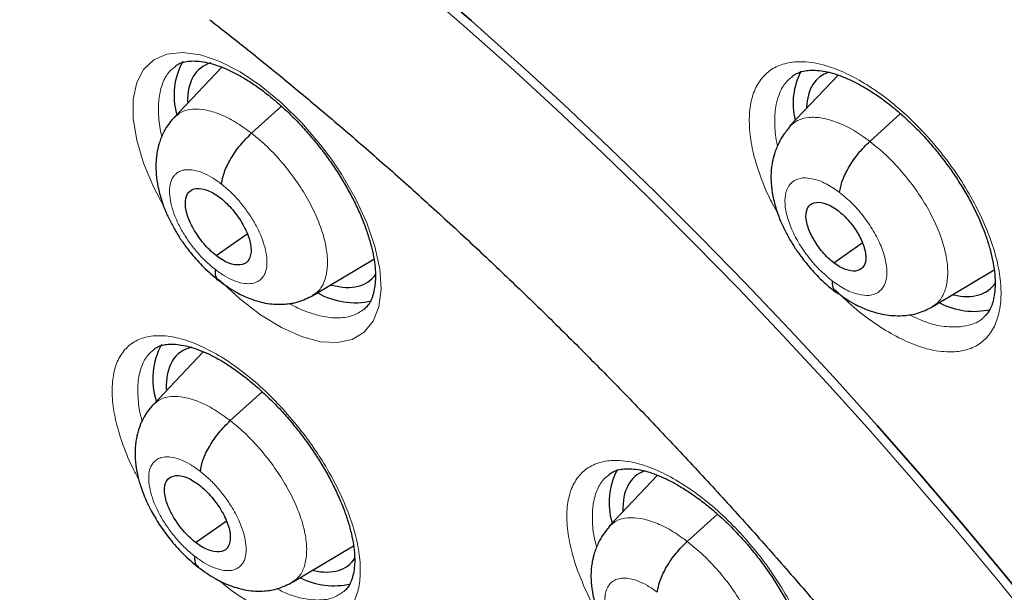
# Model space of a CAD drawing. Header units: millimetres. Extents: x 8 to 2236, y 12 to 2208.
# Tile 135 of 165: x 2037.29 to 2048.15, y 867.05 to 873.37. Entities that reach past the tile are written whole.
import ezdxf

# ---------------------------------------------------------------- set-up
doc = ezdxf.new("R2010")
doc.units = ezdxf.units.MM

msp = doc.modelspace()

# ---------------------------------------------------------------- linework, layer by layer
at = {"color": 7, "linetype": 'Continuous', "lineweight": 30}
for p, q in [((2039.516, 872.849), (2038.99, 872.293)), ((2046.318, 872.761), (2045.783, 872.196)), ((2039.845, 872.12), (2040.174, 872.418)), ((2046.668, 872.03), (2047.006, 872.336)), ((2039.453, 870.769), (2039.795, 871.007)), ((2046.27, 870.69), (2046.584, 870.908)), ((2040.521, 870.328), (2041.194, 870.73)), ((2047.357, 870.202), (2048.04, 870.61)), ((2039.312, 869.707), (2038.758, 869.122)), ((2039.61, 868.946), (2039.962, 869.265)), ((2044.324, 868.343), (2043.791, 867.78)), ((2044.653, 867.613), (2044.986, 867.914)), ((2039.226, 867.602), (2039.564, 867.837)), ((2040.295, 867.161), (2040.971, 867.565))]:
    msp.add_line(p, q, dxfattribs=at)
at = {"color": 7, "linetype": 'Continuous', "lineweight": 30, "flags": 128}
for points in [[(2037.093, 877.267), (2037.609, 876.937), (2038.126, 876.592), (2038.645, 876.233), (2039.164, 875.861), (2039.683, 875.476), (2040.202, 875.078), (2040.721, 874.667), (2041.238, 874.245), (2041.754, 873.81), (2042.269, 873.364), (2042.781, 872.906), (2043.29, 872.438), (2043.797, 871.96), (2044.3, 871.471), (2044.799, 870.973), (2045.294, 870.466), (2045.784, 869.949), (2046.27, 869.425), (2046.749, 868.892), (2047.223, 868.352), (2047.691, 867.804), (2048.152, 867.25), (2048.607, 866.69)], [(2048.607, 866.69), (2048.152, 867.25), (2047.691, 867.804), (2047.223, 868.352), (2046.749, 868.892), (2046.27, 869.425), (2045.784, 869.949), (2045.294, 870.466), (2044.799, 870.973), (2044.3, 871.471), (2043.797, 871.96), (2043.29, 872.438), (2042.781, 872.906), (2042.269, 873.364), (2041.754, 873.81), (2041.238, 874.245), (2040.721, 874.667), (2040.202, 875.078), (2039.683, 875.476), (2039.164, 875.861), (2038.645, 876.233), (2038.126, 876.592), (2037.609, 876.937), (2037.093, 877.267)]]:
    msp.add_lwpolyline(points, dxfattribs=at)
at = {"color": 252, "linetype": 'Continuous', "lineweight": 0, "flags": 128}
for points in [[(2037.018, 877.206), (2037.534, 876.875), (2038.051, 876.53), (2038.569, 876.171), (2039.088, 875.799), (2039.607, 875.414), (2040.126, 875.016), (2040.645, 874.606), (2041.163, 874.183), (2041.679, 873.748), (2042.193, 873.302), (2042.705, 872.845), (2043.215, 872.377), (2043.721, 871.898), (2044.224, 871.41), (2044.723, 870.911), (2045.218, 870.404), (2045.709, 869.888), (2046.194, 869.363), (2046.674, 868.83), (2047.148, 868.29), (2047.615, 867.743), (2048.076, 867.189), (2048.531, 866.629)], [(2038.875, 871.311), (2038.765, 871.521), (2038.653, 871.788), (2038.577, 872.044), (2038.539, 872.282), (2038.539, 872.495), (2038.578, 872.678), (2038.654, 872.824), (2038.767, 872.93), (2038.911, 872.993), (2039.084, 873.011), (2039.28, 872.984), (2039.494, 872.911), (2039.719, 872.796), (2039.949, 872.642), (2040.179, 872.453), (2040.4, 872.234), (2040.607, 871.992), (2040.727, 871.832), (2040.837, 871.667), (2040.992, 871.398), (2041.117, 871.129), (2041.206, 870.868), (2041.259, 870.622), (2041.274, 870.399), (2041.249, 870.204), (2041.187, 870.044), (2041.087, 869.922), (2040.955, 869.843), (2040.792, 869.808), (2040.604, 869.818), (2040.396, 869.874), (2040.175, 869.973), (2039.945, 870.113), (2039.715, 870.29), (2039.49, 870.498), (2039.49, 870.498)]]:
    msp.add_lwpolyline(points, dxfattribs=at)
at = {"color": 7, "linetype": 'Continuous', "lineweight": 30}
for centre, radius, start, end in [((2039.76, 872.538), 0.771, 151.0163, 195.5499), ((2046.598, 872.447), 0.777, 152.4516, 193.6691), ((2040.988, 871.089), 0.841, 240.5643, 282.2872), ((2047.816, 870.959), 0.806, 242.2376, 283.2511), ((2039.545, 869.406), 0.791, 151.34, 197.5695), ((2044.566, 868.042), 0.776, 151.8549, 196.6222), ((2040.752, 867.933), 0.81, 242.8872, 283.2871)]:
    msp.add_arc(centre, radius, start, end, dxfattribs=at)
for centre, major_axis, ratio, start_param, end_param in [((2040.216, 871.665), (-0.936, 1.172), 0.457639, 6.098291, 6.810677), ((2047.049, 871.566), (-0.938, 1.172), 0.459047, 6.108622, 6.765212), ((2040.216, 871.665), (-0.936, 1.172), 0.457639, 2.58575, 3.277574), ((2047.049, 871.566), (-0.938, 1.172), 0.459047, 2.617795, 3.290835), ((2039.981, 868.521), (-0.935, 1.171), 0.457639, 6.061252, 6.840524), ((2045.022, 867.167), (-0.937, 1.17), 0.45834, 6.12575, 6.830477), ((2039.981, 868.521), (-0.935, 1.171), 0.457639, 2.624978, 3.296401)]:
    msp.add_ellipse(centre, major_axis=major_axis, ratio=ratio, start_param=start_param, end_param=end_param, dxfattribs=at)
for points, knots in [([(2076.994, 829.069), (2077.07, 829.129), (2077.221, 829.246), (2077.423, 829.413), (2077.603, 829.567), (2077.76, 829.705), (2077.906, 829.839), (2078.039, 829.965), (2078.159, 830.081), (2078.269, 830.191), (2078.38, 830.305), (2078.497, 830.428), (2078.612, 830.554), (2078.719, 830.674), (2078.817, 830.785), (2078.904, 830.889), (2079.005, 831.01), (2079.118, 831.15), (2079.245, 831.313), (2079.367, 831.477), (2079.489, 831.645), (2079.61, 831.819), (2079.729, 831.996), (2079.845, 832.176), (2079.958, 832.358), (2080.067, 832.543), (2080.178, 832.735), (2080.292, 832.944), (2080.414, 833.177), (2080.543, 833.436), (2080.688, 833.747), (2080.84, 834.097), (2080.991, 834.474), (2081.124, 834.835), (2081.239, 835.175), (2081.338, 835.489), (2081.405, 835.716), (2081.447, 835.87), (2081.475, 835.97), (2081.507, 836.09), (2081.543, 836.232), (2081.628, 836.577), (2081.746, 837.114), (2081.857, 837.747), (2081.933, 838.27), (2081.984, 838.683), (2082.026, 839.087), (2082.06, 839.48), (2082.085, 839.859), (2082.104, 840.214), (2082.116, 840.537), (2082.124, 840.826), (2082.127, 841.078), (2082.129, 841.293), (2082.128, 841.471), (2082.127, 841.599), (2082.126, 841.684), (2082.126, 841.743), (2082.125, 841.812), (2082.123, 841.905), (2082.12, 842.029), (2082.116, 842.183), (2082.11, 842.361), (2082.099, 842.637), (2082.08, 843.013), (2082.047, 843.5), (2082.004, 844.027), (2081.948, 844.592), (2081.878, 845.187), (2081.782, 845.908), (2081.653, 846.736), (2081.485, 847.664), (2081.307, 848.538), (2081.124, 849.358), (2080.938, 850.123), (2080.746, 850.865), (2080.548, 851.583), (2080.343, 852.286), (2080.089, 853.114), (2079.773, 854.087), (2079.379, 855.22), (2078.945, 856.39), (2078.47, 857.597), (2077.991, 858.75), (2077.514, 859.841), (2077.048, 860.867), (2076.554, 861.909), (2076.04, 862.955), (2075.467, 864.079), (2074.839, 865.266), (2074.154, 866.509), (2073.467, 867.711), (2072.78, 868.87), (2072.144, 869.911), (2071.561, 870.838), (2071.033, 871.66), (2070.496, 872.475), (2069.938, 873.306), (2069.333, 874.187), (2068.675, 875.122), (2067.961, 876.11), (2067.203, 877.133), (2066.4, 878.189), (2065.549, 879.277), (2064.753, 880.267), (2064.022, 881.153), (2063.367, 881.932), (2062.689, 882.722), (2061.989, 883.521), (2061.275, 884.319), (2060.561, 885.099), (2059.803, 885.909), (2059.011, 886.738), (2058.19, 887.575), (2057.407, 888.354), (2056.664, 889.077), (2055.962, 889.746), (2055.302, 890.362), (2054.757, 890.862), (2054.317, 891.258), (2053.978, 891.56), (2053.667, 891.835), (2053.392, 892.077), (2053.178, 892.262), (2053.018, 892.4), (2052.9, 892.502), (2052.776, 892.609), (2052.623, 892.739), (2052.426, 892.907), (2052.192, 893.103), (2051.925, 893.327), (2051.626, 893.575), (2051.295, 893.846), (2050.947, 894.129), (2050.596, 894.411), (2050.107, 894.799), (2049.493, 895.278), (2048.79, 895.812), (2048.155, 896.283), (2047.57, 896.709), (2046.983, 897.127), (2046.369, 897.556), (2045.717, 898), (2045.027, 898.458), (2044.311, 898.919), (2043.594, 899.368), (2042.899, 899.788), (2042.435, 900.063), (2042.203, 900.195), (2042.189, 900.203)], [0, 0, 0, 0, 0.004208, 0.008266, 0.012194, 0.015925, 0.019283, 0.022264, 0.025087, 0.027445, 0.030195, 0.033307, 0.036341, 0.039156, 0.041751, 0.044127, 0.046284, 0.050042, 0.053605, 0.057244, 0.060959, 0.064746, 0.06856, 0.072392, 0.076228, 0.080045, 0.083867, 0.088052, 0.092716, 0.097859, 0.103418, 0.110856, 0.117881, 0.124491, 0.130655, 0.136254, 0.141145, 0.142556, 0.144244, 0.146322, 0.148792, 0.151607, 0.164055, 0.175863, 0.182587, 0.189083, 0.195351, 0.201391, 0.207197, 0.212551, 0.217349, 0.221589, 0.225272, 0.228397, 0.230964, 0.232973, 0.233896, 0.234627, 0.23553, 0.236869, 0.238642, 0.240852, 0.243465, 0.246233, 0.252549, 0.25933, 0.266575, 0.274284, 0.28244, 0.290603, 0.303052, 0.315037, 0.326558, 0.336451, 0.345973, 0.355124, 0.363905, 0.372325, 0.380725, 0.393824, 0.40725, 0.421007, 0.435095, 0.449518, 0.461086, 0.472865, 0.484854, 0.496904, 0.50868, 0.523252, 0.537359, 0.550999, 0.564172, 0.576875, 0.586525, 0.595883, 0.605054, 0.614582, 0.624546, 0.635591, 0.647128, 0.659155, 0.671674, 0.684685, 0.698189, 0.707561, 0.717157, 0.726977, 0.737022, 0.747285, 0.757391, 0.767124, 0.778971, 0.790214, 0.800851, 0.810883, 0.820308, 0.829125, 0.837335, 0.84209, 0.846614, 0.850795, 0.854431, 0.857519, 0.859243, 0.860732, 0.862169, 0.864156, 0.866741, 0.869923, 0.873327, 0.877224, 0.881613, 0.886286, 0.890855, 0.895311, 0.905366, 0.914791, 0.922673, 0.930063, 0.937545, 0.945449, 0.95395, 0.96289, 0.972271, 0.981812, 0.990881, 0.999452, 1, 1, 1, 1]), ([(2033.925, 892.828), (2034.038, 892.763), (2034.364, 892.573), (2034.907, 892.25), (2035.553, 891.853), (2036.201, 891.444), (2036.851, 891.021), (2037.502, 890.586), (2038.155, 890.139), (2038.808, 889.679), (2039.463, 889.208), (2040.117, 888.725), (2040.772, 888.23), (2041.426, 887.723), (2042.081, 887.205), (2042.734, 886.677), (2043.386, 886.137), (2044.038, 885.587), (2044.688, 885.027), (2045.336, 884.456), (2045.981, 883.875), (2046.625, 883.285), (2047.266, 882.685), (2047.905, 882.077), (2048.54, 881.459), (2049.172, 880.832), (2049.8, 880.197), (2050.424, 879.554), (2051.044, 878.903), (2051.66, 878.245), (2052.272, 877.578), (2052.878, 876.905), (2053.479, 876.225), (2054.075, 875.539), (2054.665, 874.846), (2055.25, 874.147), (2055.828, 873.442), (2056.4, 872.732), (2056.965, 872.017), (2057.524, 871.297), (2058.076, 870.572), (2058.62, 869.843), (2059.157, 869.11), (2059.686, 868.374), (2060.207, 867.634), (2060.721, 866.891), (2061.225, 866.145), (2061.722, 865.397), (2062.209, 864.647), (2062.688, 863.894), (2063.158, 863.141), (2063.618, 862.386), (2064.069, 861.63), (2064.51, 860.873), (2064.941, 860.117), (2065.362, 859.36), (2065.773, 858.603), (2066.174, 857.848), (2066.564, 857.093), (2066.943, 856.339), (2067.312, 855.587), (2067.669, 854.837), (2068.016, 854.089), (2068.351, 853.344), (2068.675, 852.601), (2068.987, 851.861), (2069.288, 851.125), (2069.576, 850.393), (2069.853, 849.665), (2070.118, 848.94), (2070.371, 848.221), (2070.612, 847.506), (2070.84, 846.797), (2071.056, 846.093), (2071.26, 845.395), (2071.451, 844.704), (2071.629, 844.018), (2071.795, 843.339), (2071.948, 842.667), (2072.089, 842.003), (2072.216, 841.346), (2072.331, 840.696), (2072.433, 840.055), (2072.521, 839.422), (2072.597, 838.798), (2072.66, 838.182), (2072.71, 837.575), (2072.748, 836.978), (2072.772, 836.391), (2072.783, 835.813), (2072.781, 835.245), (2072.767, 834.688), (2072.739, 834.141), (2072.699, 833.604), (2072.646, 833.079), (2072.58, 832.564), (2072.501, 832.061), (2072.41, 831.569), (2072.306, 831.089), (2072.189, 830.621), (2072.06, 830.165), (2071.918, 829.72), (2071.764, 829.288), (2071.598, 828.868), (2071.419, 828.461), (2071.228, 828.066), (2071.024, 827.684), (2070.808, 827.315), (2070.58, 826.959), (2070.34, 826.616), (2070.088, 826.286), (2069.823, 825.97), (2069.547, 825.666), (2069.258, 825.378), (2069.059, 825.19), (2068.953, 825.102), (2068.952, 825.101)], [0, 0, 0, 0, 0.0046691, 0.0135353, 0.0224026, 0.031271, 0.0401406, 0.0490113, 0.057883, 0.0667558, 0.0756295, 0.0845042, 0.0933798, 0.1022562, 0.1111335, 0.1200115, 0.1288903, 0.1377698, 0.1466499, 0.1555307, 0.164412, 0.1732939, 0.1821764, 0.1910593, 0.1999426, 0.2088264, 0.2177105, 0.226595, 0.2354798, 0.2443649, 0.2532503, 0.2621358, 0.2710216, 0.2799075, 0.2887935, 0.2976797, 0.3065659, 0.3154521, 0.3243384, 0.3332246, 0.3421108, 0.3509969, 0.3598829, 0.3687687, 0.3776544, 0.3865399, 0.3954251, 0.4043101, 0.4131948, 0.4220791, 0.4309631, 0.4398467, 0.4487298, 0.4576125, 0.4664947, 0.4753764, 0.4842575, 0.493138, 0.5020179, 0.510897, 0.5197755, 0.5286532, 0.5375301, 0.5464062, 0.5552814, 0.5641556, 0.5730289, 0.5819012, 0.5907725, 0.5996426, 0.6085117, 0.6173795, 0.6262462, 0.6351116, 0.6439758, 0.6528387, 0.6617002, 0.6705605, 0.6794194, 0.6882769, 0.6971332, 0.7059882, 0.7148419, 0.7236945, 0.732546, 0.7413965, 0.7502461, 0.7590952, 0.7679438, 0.7767922, 0.7856407, 0.7944896, 0.8033394, 0.8121904, 0.8210433, 0.8298988, 0.8387576, 0.8476204, 0.8564883, 0.8653622, 0.8742432, 0.8831324, 0.8920312, 0.9009406, 0.909862, 0.9187964, 0.9277449, 0.9367083, 0.9456873, 0.9546819, 0.9636921, 0.9727171, 0.9817557, 0.9908062, 0.9998664, 1, 1, 1, 1]), ([(2039.383, 873.373), (2039.465, 873.309), (2039.702, 873.124), (2040.094, 872.808), (2040.559, 872.423), (2041.023, 872.027), (2041.486, 871.62), (2041.947, 871.204), (2042.406, 870.778), (2042.863, 870.343), (2043.317, 869.899), (2043.767, 869.446), (2044.214, 868.985), (2044.657, 868.516), (2045.096, 868.039), (2045.53, 867.556), (2045.959, 867.065), (2046.382, 866.569), (2046.8, 866.066), (2047.211, 865.558), (2047.617, 865.045), (2048.015, 864.527), (2048.406, 864.004), (2048.79, 863.478), (2049.166, 862.949), (2049.534, 862.416), (2049.894, 861.881), (2050.245, 861.344), (2050.587, 860.806), (2050.92, 860.266), (2051.244, 859.725), (2051.558, 859.184), (2051.862, 858.643), (2052.156, 858.103), (2052.439, 857.564), (2052.712, 857.026), (2052.974, 856.49), (2053.225, 855.957), (2053.465, 855.427), (2053.693, 854.9), (2053.91, 854.376), (2054.115, 853.857), (2054.309, 853.343), (2054.49, 852.834), (2054.659, 852.33), (2054.816, 851.833), (2054.961, 851.342), (2055.094, 850.858), (2055.214, 850.381), (2055.322, 849.912), (2055.417, 849.451), (2055.5, 848.999), (2055.57, 848.555), (2055.628, 848.122), (2055.674, 847.698), (2055.707, 847.284), (2055.729, 846.88), (2055.738, 846.488), (2055.735, 846.106), (2055.721, 845.736), (2055.694, 845.377), (2055.657, 845.031), (2055.608, 844.696), (2055.548, 844.374), (2055.476, 844.064), (2055.394, 843.766), (2055.302, 843.48), (2055.198, 843.207), (2055.084, 842.946), (2054.959, 842.697), (2054.823, 842.461), (2054.676, 842.235), (2054.518, 842.022), (2054.347, 841.82), (2054.163, 841.631), (2054.009, 841.488), (2053.912, 841.413), (2053.885, 841.392)], [0, 0, 0, 0, 0.007086, 0.020552, 0.034023, 0.047501, 0.060985, 0.074475, 0.08797, 0.10147, 0.114974, 0.128482, 0.141993, 0.155507, 0.169024, 0.182543, 0.196064, 0.209586, 0.223109, 0.236632, 0.250156, 0.26368, 0.277203, 0.290725, 0.304246, 0.317764, 0.331281, 0.344795, 0.358305, 0.371813, 0.385316, 0.398815, 0.41231, 0.425799, 0.439282, 0.45276, 0.46623, 0.479694, 0.493149, 0.506597, 0.520035, 0.533464, 0.546884, 0.560292, 0.57369, 0.587077, 0.600451, 0.613813, 0.627162, 0.640498, 0.653822, 0.667132, 0.680429, 0.693715, 0.706989, 0.720253, 0.733508, 0.746758, 0.760005, 0.773253, 0.786506, 0.799769, 0.813051, 0.826361, 0.83971, 0.853111, 0.86658, 0.880136, 0.893798, 0.907591, 0.921536, 0.935658, 0.949974, 0.964496, 0.979217, 0.994112, 1, 1, 1, 1]), ([(2039.002, 872.858), (2039.011, 872.866), (2039.034, 872.884), (2039.08, 872.902), (2039.143, 872.916), (2039.22, 872.919), (2039.31, 872.91), (2039.409, 872.887), (2039.517, 872.851), (2039.63, 872.801), (2039.748, 872.738), (2039.869, 872.661), (2039.992, 872.572), (2040.116, 872.472), (2040.241, 872.359), (2040.364, 872.237), (2040.483, 872.105), (2040.596, 871.967), (2040.703, 871.825), (2040.801, 871.679), (2040.89, 871.532), (2040.97, 871.383), (2041.04, 871.235), (2041.099, 871.09), (2041.146, 870.949), (2041.18, 870.816), (2041.203, 870.694), (2041.213, 870.582), (2041.212, 870.482), (2041.201, 870.393), (2041.182, 870.317), (2041.154, 870.255), (2041.123, 870.207), (2041.098, 870.186), (2041.086, 870.175)], [0, 0, 0, 0, 0.023801, 0.056642, 0.087398, 0.120174, 0.151878, 0.183256, 0.214573, 0.245858, 0.277064, 0.307907, 0.338826, 0.370228, 0.402024, 0.434093, 0.466292, 0.498439, 0.530411, 0.562022, 0.593575, 0.625393, 0.657367, 0.689334, 0.721115, 0.752565, 0.783582, 0.813813, 0.844198, 0.874857, 0.905866, 0.937461, 0.970222, 1, 1, 1, 1]), ([(2045.811, 872.747), (2045.826, 872.758), (2045.857, 872.78), (2045.915, 872.802), (2045.984, 872.815), (2046.063, 872.817), (2046.154, 872.808), (2046.255, 872.784), (2046.364, 872.747), (2046.479, 872.697), (2046.6, 872.633), (2046.725, 872.555), (2046.852, 872.464), (2046.98, 872.362), (2047.105, 872.249), (2047.227, 872.127), (2047.344, 871.998), (2047.456, 871.861), (2047.562, 871.718), (2047.661, 871.57), (2047.75, 871.421), (2047.829, 871.272), (2047.896, 871.126), (2047.951, 870.985), (2047.994, 870.848), (2048.025, 870.717), (2048.045, 870.592), (2048.053, 870.478), (2048.049, 870.375), (2048.036, 870.287), (2048.014, 870.215), (2047.985, 870.156), (2047.953, 870.112), (2047.928, 870.092), (2047.918, 870.084)], [0, 0, 0, 0, 0.032233, 0.065811, 0.097073, 0.127032, 0.158901, 0.189896, 0.220322, 0.251131, 0.282378, 0.313986, 0.345831, 0.377773, 0.409654, 0.441262, 0.472647, 0.504421, 0.536532, 0.568824, 0.601076, 0.633067, 0.66463, 0.695658, 0.726561, 0.757986, 0.789609, 0.821148, 0.852348, 0.883086, 0.913457, 0.943937, 0.977966, 1, 1, 1, 1]), ([(2038.989, 872.292), (2038.964, 872.263), (2038.917, 872.209), (2038.861, 872.108), (2038.822, 872.006), (2038.801, 871.91), (2038.792, 871.838), (2038.788, 871.76), (2038.791, 871.659), (2038.81, 871.526), (2038.847, 871.385), (2038.897, 871.251), (2038.954, 871.131), (2039.016, 871.021), (2039.09, 870.906), (2039.188, 870.777), (2039.32, 870.629), (2039.424, 870.541), (2039.481, 870.494)], [0, 0, 0, 0, 0.060948, 0.114084, 0.179215, 0.227395, 0.259297, 0.286434, 0.344808, 0.41591, 0.492254, 0.559846, 0.619113, 0.675937, 0.733503, 0.80638, 0.894945, 1, 1, 1, 1]), ([(2045.789, 872.194), (2045.763, 872.164), (2045.715, 872.108), (2045.657, 872.006), (2045.616, 871.903), (2045.593, 871.809), (2045.582, 871.738), (2045.576, 871.661), (2045.577, 871.559), (2045.595, 871.423), (2045.634, 871.277), (2045.686, 871.138), (2045.745, 871.015), (2045.81, 870.902), (2045.888, 870.784), (2045.99, 870.651), (2046.099, 870.532), (2046.204, 870.434), (2046.263, 870.387), (2046.294, 870.363)], [0, 0, 0, 0, 0.061218, 0.114475, 0.179387, 0.226908, 0.257905, 0.284609, 0.342691, 0.41401, 0.490625, 0.558504, 0.617978, 0.675158, 0.733099, 0.806237, 0.894887, 0.9453, 1, 1, 1, 1]), ([(2039.513, 871.558), (2039.521, 871.6), (2039.536, 871.685), (2039.613, 871.839), (2039.718, 871.994), (2039.803, 872.078), (2039.845, 872.12)], [0, 0, 0, 0, 0.24878, 0.499593, 0.750358, 1, 1, 1, 1]), ([(2046.334, 871.466), (2046.342, 871.508), (2046.358, 871.594), (2046.435, 871.748), (2046.541, 871.903), (2046.626, 871.988), (2046.668, 872.03)], [0, 0, 0, 0, 0.248328, 0.499416, 0.750539, 1, 1, 1, 1]), ([(2039.453, 870.769), (2039.429, 870.789), (2039.382, 870.828), (2039.294, 870.926), (2039.198, 871.063), (2039.124, 871.231), (2039.106, 871.377), (2039.143, 871.48), (2039.233, 871.52), (2039.337, 871.501), (2039.43, 871.457), (2039.477, 871.423), (2039.501, 871.405)], [0, 0, 0, 0, 0.062836, 0.125532, 0.250817, 0.37552, 0.5, 0.62448, 0.749183, 0.874468, 0.937165, 1, 1, 1, 1]), ([(2039.501, 871.405), (2039.525, 871.385), (2039.572, 871.346), (2039.661, 871.249), (2039.756, 871.112), (2039.83, 870.943), (2039.848, 870.798), (2039.811, 870.695), (2039.721, 870.655), (2039.617, 870.673), (2039.524, 870.717), (2039.477, 870.752), (2039.453, 870.769)], [0, 0, 0, 0, 0.0628355, 0.1255321, 0.2508169, 0.3755202, 0.5000004, 0.6244804, 0.7491834, 0.8744681, 0.9371645, 1, 1, 1, 1]), ([(2046.27, 870.69), (2046.249, 870.707), (2046.206, 870.742), (2046.125, 870.829), (2046.039, 870.952), (2045.972, 871.104), (2045.956, 871.235), (2045.99, 871.328), (2046.073, 871.366), (2046.168, 871.35), (2046.252, 871.311), (2046.296, 871.28), (2046.317, 871.265)], [0, 0, 0, 0, 0.062834, 0.125529, 0.250812, 0.375514, 0.499991, 0.624476, 0.749185, 0.874468, 0.937164, 1, 1, 1, 1]), ([(2046.317, 871.265), (2046.339, 871.247), (2046.382, 871.212), (2046.462, 871.126), (2046.549, 871.003), (2046.616, 870.851), (2046.631, 870.72), (2046.597, 870.626), (2046.515, 870.589), (2046.42, 870.605), (2046.335, 870.643), (2046.292, 870.674), (2046.27, 870.69)], [0, 0, 0, 0, 0.0628345, 0.1255296, 0.2508132, 0.3755145, 0.4999915, 0.6244772, 0.7491857, 0.8744685, 0.9371638, 1, 1, 1, 1]), ([(2039.442, 870.617), (2039.442, 870.581), (2039.442, 870.526), (2039.474, 870.507), (2039.485, 870.501)], [0, 0, 0, 0, 0.67291, 1, 1, 1, 1]), ([(2039.48, 870.495), (2039.545, 870.448), (2039.661, 870.364), (2039.843, 870.283), (2040.015, 870.234), (2040.201, 870.226), (2040.372, 870.254), (2040.468, 870.302), (2040.521, 870.328)], [0, 0, 0, 0, 0.197339, 0.353058, 0.526994, 0.699598, 0.833364, 1, 1, 1, 1]), ([(2046.254, 870.489), (2046.254, 870.453), (2046.255, 870.397), (2046.289, 870.379), (2046.301, 870.372)], [0, 0, 0, 0, 0.649667, 1, 1, 1, 1]), ([(2046.292, 870.369), (2046.36, 870.322), (2046.48, 870.237), (2046.668, 870.156), (2046.847, 870.108), (2047.035, 870.1), (2047.208, 870.128), (2047.305, 870.176), (2047.359, 870.203)], [0, 0, 0, 0, 0.197998, 0.354386, 0.529144, 0.701354, 0.834362, 1, 1, 1, 1]), ([(2038.769, 869.734), (2038.778, 869.741), (2038.8, 869.759), (2038.844, 869.777), (2038.906, 869.79), (2038.982, 869.793), (2039.071, 869.783), (2039.169, 869.761), (2039.276, 869.724), (2039.389, 869.675), (2039.507, 869.611), (2039.628, 869.535), (2039.75, 869.446), (2039.874, 869.346), (2039.999, 869.234), (2040.122, 869.112), (2040.242, 868.981), (2040.356, 868.843), (2040.463, 868.701), (2040.562, 868.556), (2040.652, 868.409), (2040.733, 868.261), (2040.804, 868.113), (2040.864, 867.968), (2040.912, 867.828), (2040.948, 867.696), (2040.972, 867.573), (2040.983, 867.462), (2040.984, 867.363), (2040.974, 867.275), (2040.955, 867.2), (2040.929, 867.138), (2040.899, 867.09), (2040.874, 867.069), (2040.862, 867.058)], [0, 0, 0, 0, 0.0236672, 0.0563733, 0.0870006, 0.1196393, 0.1512273, 0.1825217, 0.21378, 0.2450337, 0.2762254, 0.3071945, 0.337978, 0.3693653, 0.40115, 0.4332114, 0.465408, 0.4975595, 0.5295383, 0.5611664, 0.5927037, 0.6245076, 0.6564705, 0.688429, 0.7202024, 0.7516456, 0.7826509, 0.8130403, 0.8431878, 0.873776, 0.9046939, 0.9361764, 0.9688087, 1, 1, 1, 1]), ([(2038.757, 869.121), (2038.736, 869.096), (2038.694, 869.049), (2038.637, 868.952), (2038.593, 868.844), (2038.57, 868.735), (2038.559, 868.632), (2038.559, 868.52), (2038.575, 868.394), (2038.607, 868.262), (2038.656, 868.117), (2038.73, 867.958), (2038.828, 867.794), (2038.944, 867.633), (2039.089, 867.468), (2039.198, 867.377), (2039.255, 867.329)], [0, 0, 0, 0, 0.052451, 0.099187, 0.175527, 0.229829, 0.263782, 0.326388, 0.399314, 0.458804, 0.534517, 0.626253, 0.705763, 0.794496, 0.892448, 1, 1, 1, 1]), ([(2039.28, 868.386), (2039.287, 868.428), (2039.302, 868.512), (2039.378, 868.666), (2039.483, 868.82), (2039.568, 868.904), (2039.61, 868.946)], [0, 0, 0, 0, 0.249032, 0.499694, 0.75025, 1, 1, 1, 1]), ([(2039.226, 867.602), (2039.202, 867.622), (2039.155, 867.661), (2039.066, 867.758), (2038.97, 867.894), (2038.895, 868.062), (2038.876, 868.207), (2038.912, 868.31), (2039.002, 868.349), (2039.106, 868.33), (2039.198, 868.286), (2039.245, 868.251), (2039.269, 868.234)], [0, 0, 0, 0, 0.062836, 0.125534, 0.25082, 0.375521, 0.5, 0.624479, 0.74918, 0.874466, 0.937164, 1, 1, 1, 1]), ([(2043.788, 868.351), (2043.803, 868.361), (2043.832, 868.383), (2043.889, 868.403), (2043.958, 868.415), (2044.039, 868.416), (2044.132, 868.404), (2044.233, 868.378), (2044.341, 868.339), (2044.455, 868.287), (2044.576, 868.22), (2044.701, 868.141), (2044.828, 868.048), (2044.955, 867.944), (2045.081, 867.83), (2045.202, 867.708), (2045.319, 867.578), (2045.431, 867.44), (2045.537, 867.297), (2045.635, 867.15), (2045.725, 867.001), (2045.804, 866.852), (2045.871, 866.708), (2045.925, 866.568), (2045.969, 866.433), (2046, 866.303), (2046.02, 866.18), (2046.029, 866.068), (2046.026, 865.969), (2046.013, 865.884), (2045.992, 865.815), (2045.964, 865.759), (2045.935, 865.719), (2045.912, 865.702), (2045.903, 865.695)], [0, 0, 0, 0, 0.033617, 0.066907, 0.097898, 0.130909, 0.162496, 0.193246, 0.223538, 0.254293, 0.28551, 0.317102, 0.348935, 0.380869, 0.412744, 0.444337, 0.475723, 0.507509, 0.539622, 0.571904, 0.604132, 0.636091, 0.667613, 0.698466, 0.729468, 0.760849, 0.792404, 0.823838, 0.854902, 0.88548, 0.915685, 0.94602, 0.98025, 1, 1, 1, 1]), ([(2039.269, 868.234), (2039.293, 868.214), (2039.34, 868.175), (2039.429, 868.078), (2039.525, 867.941), (2039.6, 867.773), (2039.619, 867.629), (2039.583, 867.526), (2039.493, 867.487), (2039.39, 867.506), (2039.297, 867.55), (2039.25, 867.585), (2039.226, 867.602)], [0, 0, 0, 0, 0.062836, 0.125534, 0.25082, 0.375521, 0.5, 0.624479, 0.74918, 0.874466, 0.937164, 1, 1, 1, 1]), ([(2043.797, 867.778), (2043.772, 867.749), (2043.725, 867.695), (2043.669, 867.595), (2043.628, 867.495), (2043.606, 867.401), (2043.595, 867.33), (2043.589, 867.253), (2043.591, 867.152), (2043.61, 867.019), (2043.648, 866.876), (2043.7, 866.742), (2043.758, 866.622), (2043.822, 866.512), (2043.898, 866.397), (2043.997, 866.269), (2044.13, 866.122), (2044.236, 866.035), (2044.293, 865.988)], [0, 0, 0, 0, 0.061161, 0.114465, 0.179642, 0.227629, 0.25923, 0.286272, 0.344626, 0.415911, 0.492449, 0.560239, 0.619594, 0.676562, 0.734244, 0.80708, 0.895404, 1, 1, 1, 1]), ([(2044.322, 867.051), (2044.33, 867.093), (2044.345, 867.177), (2044.421, 867.332), (2044.527, 867.486), (2044.611, 867.571), (2044.653, 867.613)], [0, 0, 0, 0, 0.248669, 0.499551, 0.750393, 1, 1, 1, 1]), ([(2039.215, 867.451), (2039.216, 867.414), (2039.216, 867.361), (2039.248, 867.343), (2039.258, 867.337)], [0, 0, 0, 0, 0.683644, 1, 1, 1, 1]), ([(2039.254, 867.33), (2039.318, 867.283), (2039.435, 867.199), (2039.616, 867.118), (2039.788, 867.068), (2039.974, 867.059), (2040.146, 867.087), (2040.242, 867.135), (2040.295, 867.162)], [0, 0, 0, 0, 0.196826, 0.352243, 0.525958, 0.6987, 0.83283, 1, 1, 1, 1])]:
    msp.add_open_spline(points, degree=3, knots=knots, dxfattribs=at)
at = {"color": 252, "linetype": 'Continuous', "lineweight": 0}
for points, knots in [([(2041.244, 900.112), (2042.233, 899.518), (2044.211, 898.331), (2047.218, 896.224), (2050.225, 893.9), (2053.211, 891.352), (2056.154, 888.606), (2059.03, 885.683), (2061.816, 882.606), (2064.491, 879.399), (2067.034, 876.086), (2069.425, 872.695), (2071.645, 869.251), (2073.677, 865.781), (2075.505, 862.312), (2077.114, 858.873), (2078.493, 855.489), (2079.629, 852.187), (2080.515, 848.993), (2081.143, 845.932), (2081.509, 843.028), (2081.609, 840.304), (2081.443, 837.78), (2081.012, 835.478), (2080.321, 833.412), (2079.367, 831.61), (2078.27, 830.151), (2077.385, 829.431), (2076.992, 829.112)], [0, 0, 0, 0, 0.038766, 0.077532, 0.116298, 0.155064, 0.19383, 0.232596, 0.271363, 0.310129, 0.348895, 0.387661, 0.426427, 0.465193, 0.503959, 0.542725, 0.581491, 0.620257, 0.659023, 0.697789, 0.736555, 0.775322, 0.814088, 0.852854, 0.89162, 0.930386, 0.969152, 1, 1, 1, 1]), ([(2047.629, 869.708), (2047.675, 869.716), (2047.779, 869.733), (2047.91, 869.808), (2048.018, 869.927), (2048.088, 870.087), (2048.121, 870.281), (2048.113, 870.504), (2048.067, 870.75), (2047.982, 871.012), (2047.861, 871.282), (2047.708, 871.553), (2047.528, 871.817), (2047.325, 872.065), (2047.105, 872.293), (2046.874, 872.492), (2046.639, 872.659), (2046.407, 872.786), (2046.211, 872.861), (2046.053, 872.898), (2045.904, 872.914), (2045.746, 872.9), (2045.593, 872.84), (2045.473, 872.735), (2045.387, 872.591), (2045.341, 872.409), (2045.333, 872.196), (2045.365, 871.958), (2045.436, 871.701), (2045.532, 871.456), (2045.617, 871.298), (2045.654, 871.231)], [0, 0, 0, 0, 0.028944, 0.064932, 0.10092, 0.13693, 0.17294, 0.20895, 0.244961, 0.280951, 0.316941, 0.352897, 0.388853, 0.424778, 0.460703, 0.496613, 0.532523, 0.56844, 0.604357, 0.626759, 0.649161, 0.685163, 0.721166, 0.757167, 0.793169, 0.829182, 0.865194, 0.9012, 0.937207, 0.973187, 1, 1, 1, 1]), ([(2039.004, 872.857), (2038.976, 872.834), (2038.913, 872.782), (2038.852, 872.656), (2038.815, 872.494), (2038.818, 872.299), (2038.832, 872.16), (2038.855, 872.082), (2038.855, 872.082)], [0, 0, 0, 0, 0.1603472, 0.3699427, 0.5795383, 0.7890764, 0.9986143, 1, 1, 1, 1]), ([(2045.65, 871.981), (2045.649, 871.984), (2045.628, 872.064), (2045.616, 872.206), (2045.621, 872.399), (2045.666, 872.561), (2045.73, 872.679), (2045.791, 872.726), (2045.814, 872.744)], [0, 0, 0, 0, 0.009362, 0.223969, 0.438626, 0.653285, 0.86788, 1, 1, 1, 1]), ([(2038.992, 872.291), (2039.017, 872.314), (2039.071, 872.363), (2039.19, 872.391), (2039.333, 872.383), (2039.495, 872.334), (2039.668, 872.25), (2039.786, 872.163), (2039.845, 872.12)], [0, 0, 0, 0, 0.1482, 0.318489, 0.4888, 0.659172, 0.82947, 1, 1, 1, 1]), ([(2045.785, 872.194), (2045.812, 872.218), (2045.868, 872.27), (2045.991, 872.3), (2046.14, 872.293), (2046.307, 872.245), (2046.486, 872.161), (2046.607, 872.074), (2046.668, 872.03)], [0, 0, 0, 0, 0.1492007, 0.3192899, 0.4894014, 0.6595721, 0.829669, 1, 1, 1, 1]), ([(2039.845, 872.12), (2039.904, 872.072), (2040.021, 871.974), (2040.187, 871.795), (2040.337, 871.6), (2040.467, 871.395), (2040.57, 871.188), (2040.643, 870.987), (2040.681, 870.799), (2040.686, 870.632), (2040.657, 870.492), (2040.603, 870.387), (2040.544, 870.348), (2040.518, 870.331)], [0, 0, 0, 0, 0.092848, 0.18557, 0.278331, 0.37106, 0.463777, 0.556415, 0.649004, 0.741716, 0.834428, 0.927017, 1, 1, 1, 1]), ([(2046.668, 872.03), (2046.729, 871.981), (2046.849, 871.883), (2047.02, 871.701), (2047.175, 871.504), (2047.308, 871.295), (2047.414, 871.084), (2047.488, 870.879), (2047.527, 870.687), (2047.531, 870.516), (2047.5, 870.372), (2047.443, 870.263), (2047.382, 870.223), (2047.355, 870.206)], [0, 0, 0, 0, 0.092799, 0.185473, 0.278186, 0.370866, 0.463535, 0.556124, 0.648663, 0.741325, 0.83399, 0.926533, 1, 1, 1, 1]), ([(2039.442, 870.617), (2039.406, 870.646), (2039.336, 870.704), (2039.237, 870.812), (2039.148, 870.928), (2039.07, 871.05), (2039.009, 871.174), (2038.966, 871.295), (2038.942, 871.407), (2038.937, 871.509), (2038.95, 871.582), (2038.969, 871.621), (2038.981, 871.638), (2038.988, 871.647), (2038.993, 871.652), (2039, 871.66), (2039.016, 871.677), (2039.045, 871.697), (2039.085, 871.711), (2039.136, 871.719), (2039.207, 871.715), (2039.303, 871.686), (2039.407, 871.636), (2039.477, 871.584), (2039.513, 871.558)], [0, 0, 0, 0, 0.062599, 0.124982, 0.187343, 0.249638, 0.311873, 0.374277, 0.436893, 0.499547, 0.562188, 0.597231, 0.606408, 0.615581, 0.624751, 0.626587, 0.642356, 0.687304, 0.72101, 0.749871, 0.812374, 0.874893, 0.937368, 1, 1, 1, 1]), ([(2046.254, 870.489), (2046.205, 870.53), (2046.108, 870.611), (2045.975, 870.767), (2045.864, 870.934), (2045.782, 871.106), (2045.735, 871.268), (2045.726, 871.411), (2045.756, 871.524), (2045.823, 871.599), (2045.921, 871.633), (2046.045, 871.621), (2046.186, 871.568), (2046.285, 871.5), (2046.334, 871.466)], [0, 0, 0, 0, 0.083336, 0.16667, 0.250005, 0.333339, 0.41667, 0.500002, 0.583336, 0.666665, 0.750002, 0.833337, 0.916667, 1, 1, 1, 1]), ([(2039.513, 871.558), (2039.548, 871.529), (2039.618, 871.471), (2039.717, 871.363), (2039.807, 871.247), (2039.884, 871.125), (2039.946, 871.001), (2039.989, 870.88), (2040.013, 870.768), (2040.018, 870.666), (2040.004, 870.593), (2039.985, 870.554), (2039.973, 870.537), (2039.967, 870.528), (2039.962, 870.523), (2039.955, 870.515), (2039.939, 870.498), (2039.909, 870.478), (2039.87, 870.464), (2039.819, 870.456), (2039.748, 870.46), (2039.651, 870.489), (2039.548, 870.539), (2039.477, 870.591), (2039.442, 870.617)], [0, 0, 0, 0, 0.062599, 0.124982, 0.187343, 0.249638, 0.311873, 0.374277, 0.436893, 0.499547, 0.562188, 0.597231, 0.606408, 0.615581, 0.624751, 0.626587, 0.642356, 0.687304, 0.721008, 0.749871, 0.812374, 0.874893, 0.937368, 1, 1, 1, 1]), ([(2046.334, 871.466), (2046.383, 871.425), (2046.48, 871.344), (2046.613, 871.188), (2046.724, 871.021), (2046.806, 870.849), (2046.853, 870.687), (2046.862, 870.545), (2046.832, 870.431), (2046.765, 870.356), (2046.667, 870.322), (2046.543, 870.334), (2046.402, 870.387), (2046.303, 870.455), (2046.254, 870.489)], [0, 0, 0, 0, 0.083333, 0.166663, 0.249997, 0.333334, 0.416662, 0.499996, 0.583328, 0.666659, 0.749994, 0.833329, 0.916664, 1, 1, 1, 1]), ([(2046.285, 870.39), (2046.354, 870.324), (2046.498, 870.186), (2046.727, 870.013), (2046.961, 869.87), (2047.188, 869.769), (2047.418, 869.704), (2047.555, 869.706), (2047.629, 869.708)], [0, 0, 0, 0, 0.150636, 0.314067, 0.477499, 0.640994, 0.80449, 1, 1, 1, 1]), ([(2040.261, 870.241), (2040.268, 870.237), (2040.343, 870.191), (2040.481, 870.136), (2040.668, 870.083), (2040.837, 870.076), (2040.98, 870.104), (2041.052, 870.153), (2041.085, 870.177)], [0, 0, 0, 0, 0.019034, 0.219772, 0.420606, 0.62144, 0.822352, 1, 1, 1, 1]), ([(2047.668, 869.982), (2047.601, 869.981), (2047.478, 869.978), (2047.283, 870.03), (2047.158, 870.089), (2047.101, 870.116)], [0, 0, 0, 0, 0.395304, 0.725878, 1, 1, 1, 1]), ([(2047.919, 870.083), (2047.918, 870.082), (2047.885, 870.044), (2047.801, 870.007), (2047.709, 869.99), (2047.668, 869.982)], [0, 0, 0, 0, 0.021855, 0.563988, 1, 1, 1, 1]), ([(2038.601, 868.295), (2038.581, 868.332), (2038.512, 868.459), (2038.424, 868.673), (2038.345, 868.929), (2038.305, 869.167), (2038.304, 869.38), (2038.342, 869.561), (2038.417, 869.707), (2038.528, 869.812), (2038.672, 869.875), (2038.845, 869.891), (2039.04, 869.863), (2039.254, 869.789), (2039.48, 869.673), (2039.712, 869.518), (2039.942, 869.328), (2040.165, 869.108), (2040.348, 868.895), (2040.492, 868.703), (2040.626, 868.506), (2040.763, 868.27), (2040.889, 868.001), (2040.981, 867.74), (2041.036, 867.494), (2041.051, 867.272), (2041.029, 867.077), (2040.967, 866.918), (2040.869, 866.797), (2040.737, 866.719), (2040.575, 866.684), (2040.387, 866.696), (2040.179, 866.753), (2039.957, 866.853), (2039.727, 866.996), (2039.571, 867.108), (2039.495, 867.178), (2039.495, 867.178)], [0, 0, 0, 0, 0.01261, 0.043221, 0.073832, 0.10445, 0.135068, 0.165691, 0.196314, 0.226937, 0.257559, 0.288177, 0.318795, 0.349406, 0.380016, 0.41062, 0.441223, 0.471823, 0.502424, 0.521524, 0.540625, 0.57124, 0.601856, 0.632471, 0.663086, 0.693706, 0.724326, 0.754949, 0.785573, 0.816194, 0.846816, 0.877432, 0.908048, 0.938656, 0.969264, 0.999866, 1, 1, 1, 1]), ([(2038.771, 869.732), (2038.744, 869.71), (2038.682, 869.659), (2038.622, 869.535), (2038.586, 869.373), (2038.59, 869.181), (2038.608, 869.034), (2038.634, 868.949), (2038.637, 868.94)], [0, 0, 0, 0, 0.156242, 0.361316, 0.566391, 0.771435, 0.976478, 1, 1, 1, 1]), ([(2038.76, 869.12), (2038.785, 869.142), (2038.838, 869.191), (2038.956, 869.219), (2039.099, 869.21), (2039.26, 869.161), (2039.433, 869.076), (2039.551, 868.99), (2039.61, 868.946)], [0, 0, 0, 0, 0.147746, 0.318126, 0.488528, 0.65899, 0.82938, 1, 1, 1, 1]), ([(2039.61, 868.946), (2039.668, 868.898), (2039.786, 868.801), (2039.952, 868.621), (2040.103, 868.427), (2040.233, 868.223), (2040.337, 868.016), (2040.411, 867.816), (2040.451, 867.629), (2040.457, 867.463), (2040.429, 867.323), (2040.376, 867.219), (2040.318, 867.181), (2040.292, 867.165)], [0, 0, 0, 0, 0.092878, 0.185631, 0.278424, 0.371183, 0.463931, 0.5566, 0.64922, 0.741962, 0.834705, 0.927325, 1, 1, 1, 1]), ([(2039.215, 867.451), (2039.18, 867.48), (2039.11, 867.537), (2039.011, 867.645), (2038.921, 867.761), (2038.843, 867.883), (2038.781, 868.006), (2038.738, 868.126), (2038.713, 868.238), (2038.707, 868.34), (2038.72, 868.412), (2038.739, 868.451), (2038.75, 868.468), (2038.757, 868.476), (2038.762, 868.482), (2038.769, 868.489), (2038.785, 868.506), (2038.814, 868.526), (2038.853, 868.54), (2038.904, 868.548), (2038.974, 868.544), (2039.07, 868.514), (2039.174, 868.464), (2039.244, 868.412), (2039.28, 868.386)], [0, 0, 0, 0, 0.062598, 0.124982, 0.187342, 0.249637, 0.311872, 0.374276, 0.436892, 0.499546, 0.562187, 0.59723, 0.606407, 0.615581, 0.624751, 0.626587, 0.642356, 0.687304, 0.721012, 0.749871, 0.812374, 0.874893, 0.937368, 1, 1, 1, 1]), ([(2045.616, 865.321), (2045.661, 865.328), (2045.762, 865.344), (2045.891, 865.415), (2045.997, 865.53), (2046.066, 865.686), (2046.097, 865.875), (2046.088, 866.095), (2046.04, 866.338), (2045.954, 866.598), (2045.833, 866.866), (2045.679, 867.135), (2045.499, 867.398), (2045.296, 867.648), (2045.076, 867.876), (2044.846, 868.077), (2044.612, 868.245), (2044.38, 868.375), (2044.186, 868.453), (2044.029, 868.493), (2043.881, 868.512), (2043.725, 868.501), (2043.573, 868.445), (2043.455, 868.344), (2043.371, 868.203), (2043.326, 868.025), (2043.32, 867.816), (2043.354, 867.581), (2043.425, 867.327), (2043.536, 867.062), (2043.626, 866.876), (2043.685, 866.784), (2043.688, 866.78)], [0, 0, 0, 0, 0.02805, 0.063668, 0.099287, 0.134915, 0.170543, 0.20617, 0.241798, 0.277415, 0.313032, 0.348633, 0.384234, 0.419821, 0.455409, 0.49099, 0.52657, 0.562156, 0.597741, 0.619953, 0.642165, 0.67779, 0.713414, 0.749039, 0.784663, 0.820292, 0.855921, 0.891547, 0.927172, 0.962784, 0.998396, 1, 1, 1, 1]), ([(2039.28, 868.386), (2039.315, 868.357), (2039.385, 868.299), (2039.484, 868.191), (2039.575, 868.075), (2039.652, 867.953), (2039.714, 867.83), (2039.758, 867.71), (2039.783, 867.598), (2039.788, 867.497), (2039.775, 867.424), (2039.757, 867.385), (2039.745, 867.368), (2039.739, 867.36), (2039.734, 867.354), (2039.727, 867.347), (2039.711, 867.33), (2039.681, 867.31), (2039.642, 867.296), (2039.592, 867.288), (2039.521, 867.293), (2039.425, 867.322), (2039.322, 867.372), (2039.251, 867.425), (2039.215, 867.451)], [0, 0, 0, 0, 0.062598, 0.124982, 0.187342, 0.249637, 0.311872, 0.374276, 0.436892, 0.499546, 0.562187, 0.59723, 0.606407, 0.615581, 0.624751, 0.626587, 0.642356, 0.687304, 0.721012, 0.749871, 0.812374, 0.874893, 0.937368, 1, 1, 1, 1]), ([(2043.654, 867.551), (2043.648, 867.572), (2043.62, 867.67), (2043.603, 867.827), (2043.607, 868.016), (2043.65, 868.174), (2043.711, 868.287), (2043.77, 868.332), (2043.791, 868.348)], [0, 0, 0, 0, 0.05745, 0.263313, 0.469204, 0.675096, 0.880963, 1, 1, 1, 1]), ([(2043.793, 867.778), (2043.819, 867.801), (2043.873, 867.851), (2043.993, 867.879), (2044.137, 867.872), (2044.3, 867.824), (2044.475, 867.741), (2044.594, 867.655), (2044.653, 867.613)], [0, 0, 0, 0, 0.148531, 0.318754, 0.488999, 0.659304, 0.829536, 1, 1, 1, 1]), ([(2044.653, 867.613), (2044.713, 867.564), (2044.831, 867.468), (2044.998, 867.29), (2045.15, 867.097), (2045.282, 866.893), (2045.386, 866.687), (2045.46, 866.486), (2045.5, 866.299), (2045.505, 866.132), (2045.476, 865.992), (2045.422, 865.887), (2045.363, 865.849), (2045.337, 865.832)], [0, 0, 0, 0, 0.092839, 0.185554, 0.278308, 0.371028, 0.463737, 0.556366, 0.648946, 0.74165, 0.834354, 0.926936, 1, 1, 1, 1]), ([(2044.253, 866.112), (2044.225, 866.134), (2044.171, 866.177), (2044.073, 866.274), (2043.968, 866.401), (2043.871, 866.55), (2043.807, 866.683), (2043.768, 866.794), (2043.751, 866.874), (2043.745, 866.929), (2043.744, 866.966), (2043.745, 866.991), (2043.747, 867.016), (2043.753, 867.05), (2043.766, 867.09), (2043.789, 867.131), (2043.814, 867.159), (2043.841, 867.179), (2043.865, 867.192), (2043.895, 867.202), (2043.942, 867.21), (2044.012, 867.206), (2044.109, 867.178), (2044.214, 867.129), (2044.286, 867.077), (2044.322, 867.051)], [0, 0, 0, 0, 0.048779, 0.095085, 0.180599, 0.256945, 0.324056, 0.381947, 0.430547, 0.457816, 0.480994, 0.500079, 0.508593, 0.533584, 0.573241, 0.607814, 0.648822, 0.671728, 0.69622, 0.722304, 0.750001, 0.811446, 0.873579, 0.936364, 1, 1, 1, 1]), ([(2040.121, 867.09), (2040.168, 867.067), (2040.281, 867.013), (2040.448, 866.971), (2040.616, 866.96), (2040.758, 866.988), (2040.829, 867.037), (2040.862, 867.06)], [0, 0, 0, 0, 0.1521887, 0.3702359, 0.5882835, 0.8063779, 1, 1, 1, 1])]:
    msp.add_open_spline(points, degree=3, knots=knots, dxfattribs=at)

doc.saveas('drawing.dxf')
